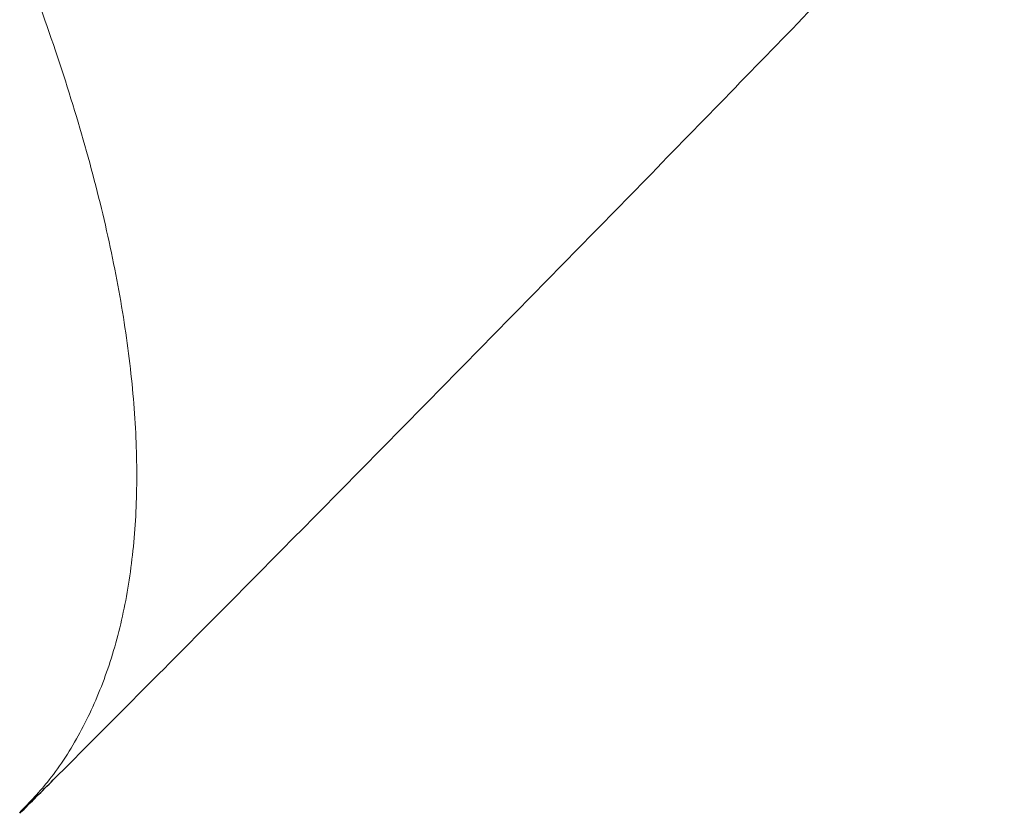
# Model space of a CAD drawing. Header units: millimetres. Extents: x 8 to 450, y 12 to 574.
# Tile 15 of 256: x 432 to 448, y 128 to 141. Entities that reach past the tile are written whole.
import ezdxf

# ---------------------------------------------------------------- set-up
doc = ezdxf.new("R2010")
doc.units = ezdxf.units.MM

msp = doc.modelspace()

# ---------------------------------------------------------------- linework, layer by layer
at = {"color": 252, "linetype": 'Continuous', "lineweight": 0}
msp.add_open_spline([(364.488, 195.49), (364.525, 195.531), (364.765, 195.802), (365.311, 196.2), (366.13, 196.676), (367.059, 197.033), (368.083, 197.282), (369.201, 197.418), (370.41, 197.443), (371.706, 197.356), (373.085, 197.157), (374.542, 196.847), (376.073, 196.427), (377.674, 195.899), (379.338, 195.263), (381.061, 194.522), (382.837, 193.679), (384.661, 192.735), (386.527, 191.694), (388.429, 190.56), (390.362, 189.335), (392.318, 188.023), (394.293, 186.63), (396.279, 185.158), (398.271, 183.613), (400.262, 182), (402.246, 180.323), (404.216, 178.588), (406.167, 176.801), (408.093, 174.967), (409.986, 173.091), (411.843, 171.18), (413.655, 169.24), (415.419, 167.276), (417.127, 165.296), (418.776, 163.305), (420.359, 161.309), (421.872, 159.315), (423.31, 157.329), (424.668, 155.357), (425.943, 153.406), (427.13, 151.481), (428.225, 149.589), (429.225, 147.736), (430.126, 145.927), (430.927, 144.168), (431.625, 142.465), (432.216, 140.823), (432.7, 139.247), (433.075, 137.743), (433.34, 136.314), (433.493, 134.965), (433.535, 133.702), (433.465, 132.526), (433.283, 131.444), (432.992, 130.456), (432.587, 129.57), (432.118, 128.827), (431.735, 128.429), (431.564, 128.252)], degree=3, knots=[0, 0, 0, 0, 0.003203, 0.021066, 0.038929, 0.056792, 0.074655, 0.092519, 0.110382, 0.128245, 0.146108, 0.163971, 0.181834, 0.199697, 0.21756, 0.235424, 0.253287, 0.27115, 0.289013, 0.306876, 0.324739, 0.342602, 0.360465, 0.378329, 0.396192, 0.414055, 0.431918, 0.449781, 0.467644, 0.485507, 0.50337, 0.521234, 0.539097, 0.55696, 0.574823, 0.592686, 0.610549, 0.628412, 0.646275, 0.664139, 0.682002, 0.699865, 0.717728, 0.735591, 0.753454, 0.771317, 0.78918, 0.807044, 0.824907, 0.84277, 0.860633, 0.878496, 0.896359, 0.914222, 0.932085, 0.949949, 0.967812, 0.985675, 1, 1, 1, 1], dxfattribs=at)
at = {"color": 7, "linetype": 'Continuous', "lineweight": 30}
msp.add_open_spline([(431.572, 128.244), (431.757, 128.429), (432.412, 129.083), (433.533, 130.209), (434.936, 131.621), (436.336, 133.035), (437.734, 134.452), (439.13, 135.871), (440.523, 137.292), (441.915, 138.715), (443.304, 140.141), (444.69, 141.568), (446.075, 142.998), (447.164, 144.126), (447.791, 144.778), (447.958, 144.952)], degree=3, knots=[0, 0, 0, 0, 0.033554, 0.118605, 0.203656, 0.288707, 0.373757, 0.458806, 0.543855, 0.628903, 0.71395, 0.798997, 0.884043, 0.969088, 1, 1, 1, 1], dxfattribs=at)

doc.saveas('drawing.dxf')
